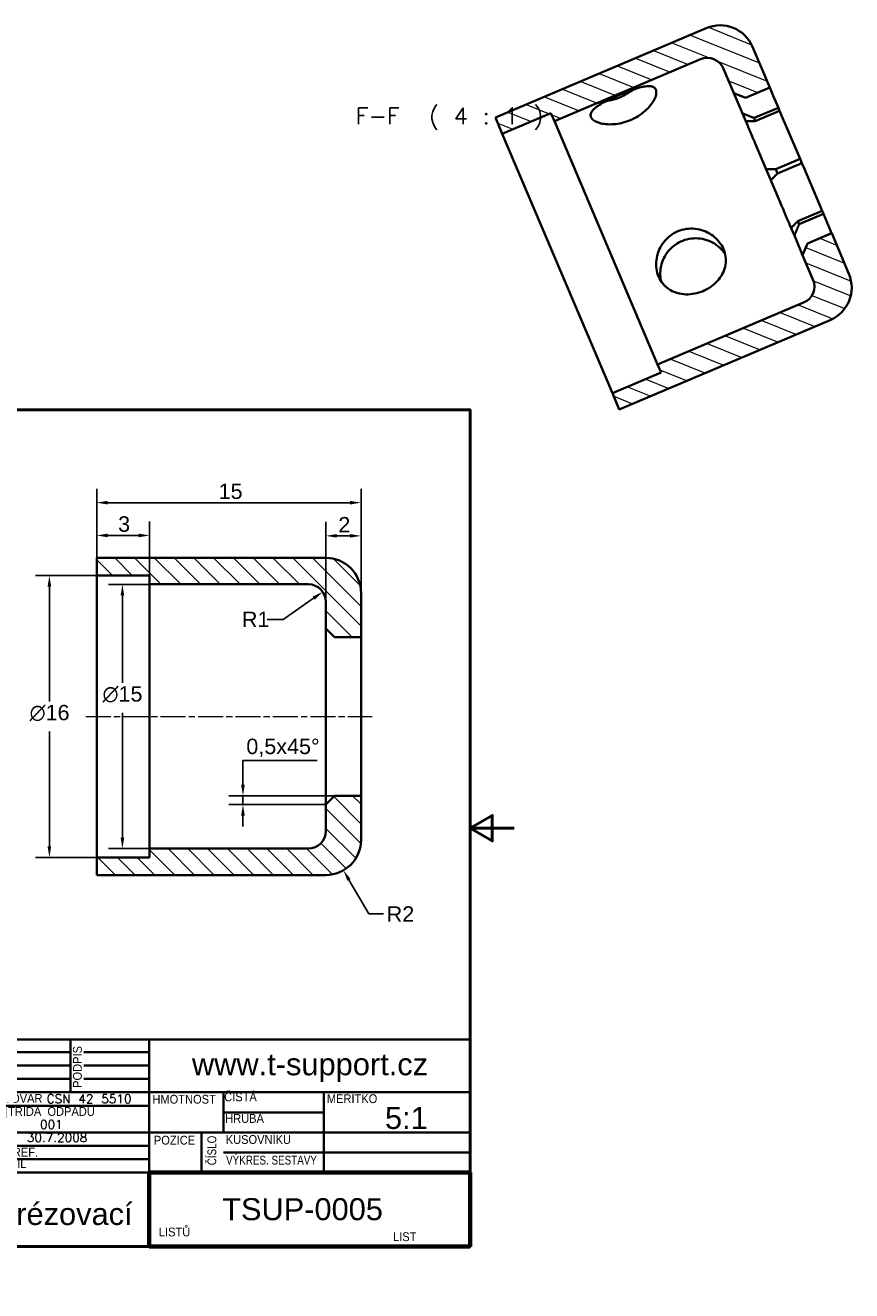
# Model space of a CAD drawing. Header units: millimetres. Extents: x 0 to 187, y 0 to 161.
# Tile 4 of 4: x 93 to 187, y 0 to 144. Entities that reach past the tile are written whole.
import ezdxf
from ezdxf.enums import TextEntityAlignment as Align

# ---------------------------------------------------------------- set-up
doc = ezdxf.new("R2010")
doc.units = ezdxf.units.MM
doc.header["$LTSCALE"] = 0.5
doc.linetypes.add('CHAIN', pattern=[0.3543, 0.2362, -0.0295, 0.0591, -0.0295])
for name, color, linetype, lineweight in [('_rafování', 1, 'Continuous', 9), ('Geometrie ná_rtu(skolni)', 51, 'Continuous', 35), ('Kóty(skolni)', 110, 'Continuous', 18), ('Osa(skolni)', 6, 'Continuous', 18), ('Ráme_ek_0', 51, 'Continuous', 50), ('Viditelné hrany(skolni)', 7, 'Continuous', 35), ('Zna_ky(skolni)', 4, 'Continuous', 18)]:
    doc.layers.add(name, color=color, linetype=linetype, lineweight=lineweight)
doc.styles.add('Aktuální-BSI', font='ARIAL.TTF')
doc.styles.get("Standard").update_dxf_attribs({"font": 'txt.shx'})
doc.styles.add('STANDARD-Arial', font='ARIAL.TTF')
doc.styles.add('STANDARDBigText', font='txt.shx')
doc.dimstyles.new('VÝCHOZÍ-ISO - Metoda 2b-skolni', dxfattribs={"dimscale": 0.5, "dimtxt": 3.5, "dimasz": 2.5, "dimexe": 3.175, "dimexo": 0, "dimgap": 0.762, "dimtad": 1, "dimtih": 1, "dimtoh": 1, "dimrnd": 1e-08, "dimtxsty": 'Aktuální-BSI', "dimcen": 0.09, "dimdle": 10, "dimclrd": 3, "dimclre": 3, "dimclrt": 7, "dimazin": 2, "dimtfac": 1, "dimtmove": 0, "dimatfit": 3, "dimfxl": 0, "dimtolj": 1, "dimlwd": 25, "dimlwe": 25, "dimarcsym": 0})

# ---------------------------------------------------------------- blocks, each defined once
blk = doc.blocks.new('Borders Default Border')
at = {"layer": 'Ráme_ek_0', "color": 51, "true_color": 0xffff80, "flags": 128}
for points in [[(148.5, 210), (148.5, 200), (145.61, 205), (151.39, 205), (148.5, 200)], [(10, 10), (10, 200), (287, 200), (287, 10), (10, 10)], [(0, 105), (10, 105), (5, 107.89), (5, 102.11), (10, 105)], [(297, 105), (287, 105), (292, 107.89), (292, 102.11), (287, 105)], [(148.5, 0), (148.5, 10), (145.61, 5), (151.39, 5), (148.5, 10)]]:
    blk.add_lwpolyline(points, dxfattribs=at)
blk = doc.blocks.new('Title Blocks TECHSUP')
at = {"layer": 'Geometrie ná_rtu(skolni)'}
for p, q in [((28.74, 99.63), (28.74, 102.51)), ((28.74, 102.51), (193.76, 102.51)), ((38.65, 90.55), (38.65, 102.51)), ((85.23, 90.55), (85.23, 102.51)), ((103.06, 90.55), (103.06, 102.51)), ((120.9, 72.34), (120.9, 102.51)), ((193.76, 102.51), (193.76, 98.13)), ((28.74, 96.63), (28.74, 99.63)), ((32.7, 99.63), (38.65, 99.63)), ((42.61, 99.63), (85.23, 99.63)), ((89.19, 99.63), (103.06, 99.63)), ((106.04, 99.63), (120.9, 99.63)), ((193.76, 98.13), (193.76, 95.13)), ((28.74, 93.59), (28.74, 96.63)), ((32.7, 96.63), (38.65, 96.63)), ((42.61, 96.63), (85.23, 96.63)), ((89.19, 96.63), (103.06, 96.63)), ((106.04, 96.63), (120.9, 96.63)), ((193.76, 92.09), (193.76, 95.13)), ((28.74, 90.55), (28.74, 93.59)), ((32.7, 93.59), (38.65, 93.59)), ((42.61, 93.59), (85.23, 93.59)), ((89.19, 93.59), (103.06, 93.59)), ((106.04, 93.59), (120.9, 93.59)), ((193.76, 92.09), (193.76, 90.55)), ((28.74, 87.5), (28.74, 90.55)), ((28.74, 90.55), (193.76, 90.55)), ((80.27, 87.5), (80.27, 90.55)), ((137.75, 81.42), (137.75, 90.55)), ((160.54, 72.34), (160.54, 90.55)), ((193.76, 90.55), (193.76, 86)), ((28.74, 84.46), (28.74, 87.5)), ((28.74, 87.5), (120.9, 87.5)), ((42.61, 81.42), (42.61, 87.5)), ((88.2, 81.42), (88.2, 87.5)), ((28.74, 81.42), (28.74, 84.46)), ((42.61, 84.46), (88.2, 84.46)), ((137.75, 85.98), (160.54, 85.98)), ((193.76, 86), (193.76, 82.96)), ((28.74, 78.38), (28.74, 81.42)), ((28.74, 81.42), (193.76, 81.42)), ((80.27, 72.34), (80.27, 81.42)), ((132.79, 72.34), (132.79, 81.42)), ((193.76, 82.96), (193.76, 81.42)), ((193.76, 81.42), (193.76, 76.88)), ((28.74, 75.34), (28.74, 78.38)), ((28.74, 78.38), (120.9, 78.38)), ((28.74, 72.34), (28.74, 75.34)), ((28.74, 75.34), (120.9, 75.34)), ((137.75, 76.88), (160.54, 76.88)), ((160.54, 76.88), (193.76, 76.88)), ((193.76, 76.88), (193.76, 73.84)), ((28.74, 55.5), (28.74, 72.34)), ((28.74, 72.34), (120.9, 72.34)), ((193.76, 73.84), (193.76, 72.34)), ((28.74, 55.5), (120.9, 55.5))]:
    blk.add_line(p, q, dxfattribs=at)
at = {"layer": 'Geometrie ná_rtu(skolni)', "linetype": 'Continuous', "lineweight": 70}
for p, q in [((120.9, 72.34), (120.9, 55.5)), ((120.9, 72.34), (193.76, 72.34)), ((193.76, 55.5), (193.76, 72.34)), ((193.76, 55.5), (120.9, 55.5))]:
    blk.add_line(p, q, dxfattribs=at)
at = {"layer": 'Zna_ky(skolni)', "color": 7, "insert": (29.88, 91.54), "char_height": 2, "attachment_point": 1, "rotation": 90}
blk.add_mtext('\\fArial|b0|i0;\\W0.90;\\H2.0000;INDEX', dxfattribs=at)
at = {"layer": 'Zna_ky(skolni)', "color": 7, "char_height": 2, "attachment_point": 1, "rotation": 90}
for s, insert, width in [('\\fArial|b0|i0;\\W0.90;\\H2.0000;ZMĚNA', (39.03, 91.54), 13.874), ('\\fArial|b0|i0;\\W0.90;\\H2.0000;DATUM', (86.23, 91.54), 11.892), ('\\fArial|b0|i0;\\W0.90;\\H2.0000;PODPIS', (103.61, 91.54), 11.892), ('\\fArial|b0|i0;\\W0.80;\\H2.0000;ČÍSLO', (134.12, 73.98), 9.91)]:
    blk.add_mtext(s, dxfattribs=dict(at, insert=insert, width=width))
at = {"layer": 'Zna_ky(skolni)', "color": 7, "insert": (130.61, 99.41), "char_height": 2.5, "width": 58.1352, "attachment_point": 1, "line_spacing_factor": 1.048621}
blk.add_mtext('\\fArial|b0|i0;\\H5.0038;www.t-support.cz\\P\\fArial|b1|i0;\\H5.0000; ', dxfattribs=at)
at = {"layer": 'Zna_ky(skolni)', "color": 7, "char_height": 2, "attachment_point": 1}
for s, insert, width in [('\\fArial|b0|i0;\\W0.90;\\H2.0000;ROZMĚR ', (29.11, 90.54), 16.0581), ('\\fArial|b0|i0;\\W0.90;\\H2.0000;POLOTOVAR', (81.04, 90.16), 15.6463), ('ČSN 42 5510', (97.64, 90.06), 24.7096), ('\\fArial|b0|i0;\\W0.90;\\H2.0000;HMOTNOST', (121.64, 89.96), 16.847), ('\\fArial|b0|i0;\\W0.90;\\H2.0000;ČISTÁ', (137.93, 90.49), 16.847), ('\\fArial|b0|i0;\\W0.90;\\H2.0000;MĚŘÍTKO', (161.23, 90.09), 17.838), ('\\fArial|b0|i0;\\W0.90;\\H2.0000;MATERIÁL', (29.73, 87.21), 12.5716), ('\\fArial|b0|i0;\\W0.90;\\H2.0000;VÝCHOZÍ', (43.27, 87.49), 14.865), ('\\fArial|b0|i0;\\W0.90;\\H2.0000;TŘÍDA  ODPADU', (88.87, 87.19), 20.433), ('\\fArial|b0|i0;\\W0.90;\\H2.0000;HRUBÁ', (138.15, 85.6), 15.856), ('\\fArial|b0|i0;\\W0.90;\\H2.0000;KONEČNÝ', (43.25, 84.52), 13.874), ('11 600', (57.48, 84.24), 16.847), ('\\fArial|b0|i0;\\W0.90;\\H2.0000;VYPRAC.', (29.5, 80.96), 11.0366), ('\\fArial|b0|i0;\\W0.90;\\H2.0000;DNE', (80.88, 80.9), 14.865), ('\\fArial|b0|i0;\\W0.90;\\H2.0000;POZICE', (121.97, 80.66), 12.883), ('\\fArial|b0|i0;\\W0.90;\\H2.0000;KUSOVNÍKU', (138.28, 80.82), 14.8079), ('\\fArial|b0|i0;\\W0.90;\\H2.0000;PŘEZK.', (29.65, 78.44), 11.892), ('\\fArial|b0|i0;\\W0.90;\\H2.0000;NORM. REF.', (80.88, 77.93), 14.8034), ('\\fArial|b0|i0;\\W0.90;\\H2.0000;TECHNOL.', (29.5, 74.94), 12.883), ('\\fArial|b0|i0;\\W0.90;\\H2.0000;SCHVÁLIL', (80.88, 75.33), 16.847), ('\\fArial|b0|i0;\\W0.80;\\H2.0000;VÝKRES. SESTAVY', (138.36, 76.14), 23.784), ('\\fArial|b0|i0;\\W0.90;\\H2.0000;NÁZEV', (29.65, 71.2), 12.883), ('\\fArial|b0|i0;\\W0.90;\\H2.0000;LISTŮ', (123.1, 59.82), 19.82), ('\\fArial|b0|i0;\\W0.90;\\H2.0000;LIST', (176.25, 58.76), 20.811)]:
    blk.add_mtext(s, dxfattribs=dict(at, insert=insert, width=width))
at = {"layer": 'Zna_ky(skolni)', "color": 7}
for tag, height, p in [('Rozměr', 2, (42.61, 90.18)), ('Čistá', 2.5, (147.66, 89.19)), ('Výchozí', 2, (57.57, 86.32)), ('Třída_odpadu', 2, (96.13, 84.24)), ('Hrubá', 2, (147.66, 85.23)), ('Vypracoval', 2, (45.59, 81.26)), ('Dne', 2, (93.15, 81.26)), ('Pozice', 2.5, (122.88, 77.3)), ('Číslo_sestavy', 2, (164.51, 76.31))]:
    blk.add_attdef(tag, text='', height=height, dxfattribs=at).set_placement(p, align=Align.TOP_LEFT)
at = {"layer": 'Zna_ky(skolni)', "color": 7, "style": 'STANDARD-Arial'}
for tag, p in [('Měřítko', (174.42, 87.21)), ('Název', (42.61, 65.41)), ('TSUP-0001', (137.47, 66.5))]:
    blk.add_attdef(tag, text='', height=5, dxfattribs=at).set_placement(p, align=Align.TOP_LEFT)
blk = doc.blocks.new('*D9')
at = {"layer": 'Defpoints', "color": 0, "linetype": 'Continuous'}
for p in [(128.12, 56.18), (117.72, 55.18), (127.12, 55.18)]:
    blk.add_point(p, dxfattribs=at)
at = {"layer": 'Kóty(skolni)', "color": 3, "linetype": 'Continuous', "lineweight": 25}
for p, q in [((117.72, 57.43), (117.72, 60.17)), ((117.72, 60.17), (126.15, 60.17)), ((128.12, 56.18), (116.13, 56.18)), ((117.72, 55.18), (117.72, 56.18)), ((127.12, 55.18), (116.13, 55.18)), ((117.72, 53.93), (117.72, 52.68))]:
    blk.add_line(p, q, dxfattribs=at)
at = {"layer": 'Kóty(skolni)', "color": 3, "linetype": 'Continuous'}
for points in [[(117.51, 57.43), (117.92, 57.43), (117.72, 56.18)], [(117.51, 53.93), (117.92, 53.93), (117.72, 55.18)]]:
    blk.add_solid(points, dxfattribs=at)
at = {"layer": 'Kóty(skolni)', "color": 7, "linetype": 'Continuous', "lineweight": 25, "insert": (118.1, 62.66), "char_height": 1.75, "attachment_point": 1, "style": 'Aktuální-BSI'}
blk.add_mtext('\\A1;0,5x45°', dxfattribs=at)
blk = doc.blocks.new('*D10')
at = {"layer": 'Defpoints', "color": 0, "linetype": 'Continuous'}
for p in [(131.12, 85.68), (127.12, 72.22), (131.12, 73.18)]:
    blk.add_point(p, dxfattribs=at)
at = {"layer": 'Kóty(skolni)', "color": 3, "linetype": 'Continuous', "lineweight": 25}
for p, q in [((127.12, 72.22), (127.12, 87.27)), ((131.12, 73.18), (131.12, 87.27)), ((128.37, 85.68), (129.87, 85.68))]:
    blk.add_line(p, q, dxfattribs=at)
at = {"layer": 'Kóty(skolni)', "color": 3, "linetype": 'Continuous'}
for points in [[(128.37, 85.89), (128.37, 85.48), (127.12, 85.68)], [(129.87, 85.89), (129.87, 85.48), (131.12, 85.68)]]:
    blk.add_solid(points, dxfattribs=at)
at = {"layer": 'Kóty(skolni)', "color": 7, "linetype": 'Continuous', "lineweight": 25, "insert": (128.54, 87.82), "char_height": 1.75, "attachment_point": 1, "style": 'Aktuální-BSI'}
blk.add_mtext('\\A1;2', dxfattribs=at)
blk = doc.blocks.new('*D11')
at = {"layer": 'Defpoints', "color": 0, "linetype": 'Continuous'}
for p in [(101.12, 85.73), (101.12, 65.18), (107.12, 65.18)]:
    blk.add_point(p, dxfattribs=at)
at = {"layer": 'Kóty(skolni)', "color": 3, "linetype": 'Continuous', "lineweight": 25}
for p, q in [((101.12, 65.18), (101.12, 87.32)), ((107.12, 65.18), (107.12, 87.32)), ((105.87, 85.73), (102.37, 85.73))]:
    blk.add_line(p, q, dxfattribs=at)
at = {"layer": 'Kóty(skolni)', "color": 3, "linetype": 'Continuous'}
for points in [[(102.37, 85.94), (102.37, 85.52), (101.12, 85.73)], [(105.87, 85.94), (105.87, 85.52), (107.12, 85.73)]]:
    blk.add_solid(points, dxfattribs=at)
at = {"layer": 'Kóty(skolni)', "color": 7, "linetype": 'Continuous', "lineweight": 25, "insert": (103.55, 87.9), "char_height": 1.75, "attachment_point": 1, "style": 'Aktuální-BSI'}
blk.add_mtext('\\A1;3', dxfattribs=at)
blk = doc.blocks.new('*D12')
at = {"layer": 'Defpoints', "color": 0, "linetype": 'Continuous'}
for p in [(131.12, 89.45), (131.12, 69.1), (101.12, 65.18)]:
    blk.add_point(p, dxfattribs=at)
at = {"layer": 'Kóty(skolni)', "color": 3, "linetype": 'Continuous', "lineweight": 25}
for p, q in [((101.12, 65.18), (101.12, 91.03)), ((131.12, 69.1), (131.12, 91.03)), ((102.37, 89.45), (129.87, 89.45))]:
    blk.add_line(p, q, dxfattribs=at)
at = {"layer": 'Kóty(skolni)', "color": 3, "linetype": 'Continuous'}
for points in [[(102.37, 89.66), (102.37, 89.24), (101.12, 89.45)], [(129.87, 89.66), (129.87, 89.24), (131.12, 89.45)]]:
    blk.add_solid(points, dxfattribs=at)
at = {"layer": 'Kóty(skolni)', "color": 7, "linetype": 'Continuous', "lineweight": 25, "insert": (114.95, 91.62), "char_height": 1.75, "attachment_point": 1, "style": 'Aktuální-BSI'}
blk.add_mtext('\\A1;15', dxfattribs=at)
blk = doc.blocks.new('*D14')
at = {"layer": 'Defpoints', "color": 0, "linetype": 'Continuous'}
for p in [(101.12, 81.18), (95.75, 49.18), (101.12, 49.18)]:
    blk.add_point(p, dxfattribs=at)
at = {"layer": 'Kóty(skolni)', "color": 3, "linetype": 'Continuous', "lineweight": 25}
for p, q in [((101.12, 81.18), (94.16, 81.18)), ((95.75, 79.93), (95.75, 66.88)), ((95.75, 50.43), (95.75, 63.49)), ((101.12, 49.18), (94.16, 49.18))]:
    blk.add_line(p, q, dxfattribs=at)
at = {"layer": 'Kóty(skolni)', "color": 3, "linetype": 'Continuous'}
for points in [[(95.54, 79.93), (95.95, 79.93), (95.75, 81.18)], [(95.54, 50.43), (95.95, 50.43), (95.75, 49.18)]]:
    blk.add_solid(points, dxfattribs=at)
at = {"layer": 'Kóty(skolni)', "color": 7, "linetype": 'Continuous', "lineweight": 25, "insert": (93.5, 66.5), "char_height": 1.75, "attachment_point": 1, "style": 'Aktuální-BSI'}
blk.add_mtext('\\A1;\\fAIGDT|b0|i0;\\H1.7500;\\ln\\fArial|b0|i0;\\H1.7500;16', dxfattribs=at)
blk = doc.blocks.new('*D15')
at = {"layer": 'Defpoints', "color": 0, "linetype": 'Continuous'}
for p in [(104.04, 80.18), (107.12, 80.18), (107.12, 50.18)]:
    blk.add_point(p, dxfattribs=at)
at = {"layer": 'Kóty(skolni)', "color": 3, "linetype": 'Continuous', "lineweight": 25}
for p, q in [((107.12, 80.18), (102.45, 80.18)), ((104.04, 78.93), (104.04, 69.01)), ((104.04, 51.43), (104.04, 65.61)), ((107.12, 50.18), (102.45, 50.18))]:
    blk.add_line(p, q, dxfattribs=at)
at = {"layer": 'Kóty(skolni)', "color": 3, "linetype": 'Continuous'}
for points in [[(103.83, 78.93), (104.24, 78.93), (104.04, 80.18)], [(103.83, 51.43), (104.24, 51.43), (104.04, 50.18)]]:
    blk.add_solid(points, dxfattribs=at)
at = {"layer": 'Kóty(skolni)', "color": 7, "linetype": 'Continuous', "lineweight": 25, "insert": (101.78, 68.62), "char_height": 1.75, "attachment_point": 1, "style": 'Aktuální-BSI'}
blk.add_mtext('\\A1;\\fAIGDT|b0|i0;\\H1.7500;\\ln\\fArial|b0|i0;\\H1.7500;15', dxfattribs=at)
blk = doc.blocks.new('*D22')
at = {"layer": 'Defpoints', "color": 0, "linetype": 'Continuous'}
for p in [(127.12, 51.18), (129.12, 47.72)]:
    blk.add_point(p, dxfattribs=at)
at = {"layer": 'Kóty(skolni)', "color": 3, "linetype": 'Continuous', "lineweight": 25}
for p, q in [((131.99, 42.76), (129.75, 46.64)), ((133.65, 42.76), (131.99, 42.76))]:
    blk.add_line(p, q, dxfattribs=at)
at = {"layer": 'Kóty(skolni)', "color": 3, "linetype": 'Continuous'}
blk.add_solid([(129.93, 46.74), (129.57, 46.53), (129.12, 47.72)], dxfattribs=at)
at = {"layer": 'Kóty(skolni)', "color": 7, "linetype": 'Continuous', "lineweight": 25, "insert": (134.03, 43.63), "char_height": 1.75, "attachment_point": 1, "style": 'Aktuální-BSI'}
blk.add_mtext('\\A1;R2', dxfattribs=at)
blk = doc.blocks.new('*D23')
at = {"layer": 'Defpoints', "color": 0, "linetype": 'Continuous'}
for p in [(126.76, 79.33), (125.12, 78.18)]:
    blk.add_point(p, dxfattribs=at)
at = {"layer": 'Kóty(skolni)', "color": 3, "linetype": 'Continuous', "lineweight": 25}
for p, q in [((122.29, 76.2), (125.74, 78.61)), ((120.47, 76.2), (122.29, 76.2))]:
    blk.add_line(p, q, dxfattribs=at)
at = {"layer": 'Kóty(skolni)', "color": 3, "linetype": 'Continuous'}
blk.add_solid([(125.62, 78.78), (125.86, 78.44), (126.76, 79.33)], dxfattribs=at)
at = {"layer": 'Kóty(skolni)', "color": 7, "linetype": 'Continuous', "lineweight": 25, "insert": (117.6, 77.08), "char_height": 1.75, "attachment_point": 1, "style": 'Aktuální-BSI'}
blk.add_mtext('\\A1;R1', dxfattribs=at)

msp = doc.modelspace()

# ---------------------------------------------------------------- hatches: boundary and pattern name
at = {"layer": '_rafování'}
h = msp.add_hatch(dxfattribs=at)
h.set_pattern_fill('ANSI31', color=256, scale=12.7, angle=-67, style=0)
h.set_pattern_definition([(338, (0, 0), (0.594688, 1.471904), [])])
edge = h.paths.add_edge_path()
edge.add_ellipse((171.865, 139.635), major_axis=(3.682, 1.562), ratio=1, start_angle=0, end_angle=90)
edge.add_line((170.303, 143.317), (146.368, 133.164))
edge.add_line((146.368, 133.164), (147.149, 131.323))
edge.add_line((147.149, 131.323), (152.672, 133.666))
edge.add_line((152.672, 133.666), (153.063, 132.746))
edge.add_line((153.063, 132.746), (169.634, 139.775))
edge.add_ellipse((170.415, 137.933), major_axis=(-0.781, 1.841), ratio=1, start_angle=270, end_angle=360, ccw=False)
edge.add_line((172.256, 138.714), (173.427, 135.952))
edge.add_line((173.427, 135.952), (174.738, 135.422))
edge.add_line((174.738, 135.422), (177.5, 136.594))
edge.add_line((177.5, 136.594), (175.548, 141.197))
edge = h.paths.add_edge_path()
edge.add_ellipse((182.799, 113.858), major_axis=(1.562, -3.682), ratio=1, start_angle=0, end_angle=90)
edge.add_line((186.482, 115.42), (184.529, 120.023))
edge.add_line((184.529, 120.023), (181.767, 118.851))
edge.add_line((181.767, 118.851), (181.237, 117.54))
edge.add_line((181.237, 117.54), (182.409, 114.779))
edge.add_ellipse((180.568, 113.998), major_axis=(1.841, 0.781), ratio=1, start_angle=270, end_angle=360, ccw=False)
edge.add_line((181.349, 112.156), (164.778, 105.127))
edge.add_line((164.778, 105.127), (165.168, 104.207))
edge.add_line((165.168, 104.207), (159.645, 101.864))
edge.add_line((159.645, 101.864), (160.426, 100.023))
edge.add_line((160.426, 100.023), (184.361, 110.176))
h = msp.add_hatch(dxfattribs=at)
h.set_pattern_fill('ANSI31', color=256, scale=12.7, angle=-90, style=0)
h.set_pattern_definition([(315, (0, 0), (1.122532, 1.122532), [])])
edge = h.paths.add_edge_path()
edge.add_ellipse((127.124, 79.184), major_axis=(4, 0), ratio=1, start_angle=0, end_angle=90)
edge.add_line((127.124, 83.184), (101.124, 83.184))
edge.add_line((101.124, 83.184), (101.124, 81.184))
edge.add_line((101.124, 81.184), (107.124, 81.184))
edge.add_line((107.124, 81.184), (107.124, 80.184))
edge.add_line((107.124, 80.184), (125.124, 80.184))
edge.add_ellipse((125.124, 78.184), major_axis=(0, 2), ratio=1, start_angle=270, end_angle=360, ccw=False)
edge.add_line((127.124, 78.184), (127.124, 75.184))
edge.add_line((127.124, 75.184), (128.124, 74.184))
edge.add_line((128.124, 74.184), (131.124, 74.184))
edge.add_line((131.124, 74.184), (131.124, 79.184))
edge = h.paths.add_edge_path()
edge.add_ellipse((127.124, 51.184), major_axis=(0, -4), ratio=1, start_angle=0, end_angle=90)
edge.add_line((131.124, 51.184), (131.124, 56.184))
edge.add_line((131.124, 56.184), (128.124, 56.184))
edge.add_line((128.124, 56.184), (127.124, 55.184))
edge.add_line((127.124, 55.184), (127.124, 52.184))
edge.add_ellipse((125.124, 52.184), major_axis=(2, 0), ratio=1, start_angle=270, end_angle=360, ccw=False)
edge.add_line((125.124, 50.184), (107.124, 50.184))
edge.add_line((107.124, 50.184), (107.124, 49.184))
edge.add_line((107.124, 49.184), (101.124, 49.184))
edge.add_line((101.124, 49.184), (101.124, 47.184))
edge.add_line((101.124, 47.184), (127.124, 47.184))

# ---------------------------------------------------------------- linework, layer by layer
at = {"layer": 'Osa(skolni)', "linetype": 'CHAIN', "ltscale": 23.990969}
msp.add_line((99.874, 65.184), (132.374, 65.184), dxfattribs=at)
at = {"layer": 'Viditelné hrany(skolni)'}
for p, q in [((170.303, 143.317), (146.368, 133.164)), ((177.5, 136.594), (175.548, 141.197)), ((153.063, 132.746), (169.634, 139.775)), ((172.256, 138.714), (173.427, 135.952)), ((174.738, 135.422), (177.5, 136.594)), ((177.503, 136.588), (174.741, 135.416)), ((177.5, 136.594), (177.503, 136.588)), ((177.503, 136.588), (177.908, 135.633)), ((173.427, 135.952), (174.738, 135.422)), ((173.427, 135.952), (173.438, 135.926)), ((174.225, 134.071), (173.438, 135.926)), ((174.741, 135.416), (174.738, 135.422)), ((177.908, 135.633), (178.479, 134.287)), ((147.149, 131.323), (152.672, 133.666)), ((152.672, 133.666), (153.063, 132.746)), ((174.414, 133.626), (174.225, 134.071)), ((174.414, 133.626), (174.787, 132.747)), ((178.479, 134.287), (175.717, 133.116)), ((178.625, 133.942), (175.863, 132.771)), ((178.479, 134.287), (178.625, 133.942)), ((178.625, 133.942), (180.709, 129.028)), ((146.368, 133.164), (147.149, 131.323)), ((153.063, 132.746), (164.778, 105.127)), ((174.979, 132.293), (174.787, 132.747)), ((175.863, 132.771), (175.717, 133.116)), ((159.645, 101.864), (147.149, 131.323)), ((177.027, 127.466), (175.898, 130.129)), ((180.942, 128.48), (178.18, 127.309)), ((181.147, 127.996), (178.385, 126.825)), ((180.709, 129.028), (180.942, 128.48)), ((180.942, 128.48), (181.147, 127.996)), ((181.147, 127.996), (181.389, 127.426)), ((177.104, 127.285), (177.027, 127.466)), ((177.104, 127.285), (177.627, 126.053)), ((178.385, 126.825), (178.18, 127.309)), ((181.389, 127.426), (183.448, 122.572)), ((177.707, 125.864), (177.627, 126.053)), ((178.849, 123.17), (177.707, 125.864)), ((183.448, 122.572), (180.686, 121.401)), ((183.592, 122.233), (180.83, 121.062)), ((183.448, 122.572), (183.592, 122.233)), ((183.592, 122.233), (184.167, 120.878)), ((179.927, 120.628), (179.761, 121.021)), ((180.83, 121.062), (180.686, 121.401)), ((184.167, 120.878), (184.528, 120.025)), ((179.927, 120.628), (180.294, 119.765)), ((180.484, 119.316), (180.294, 119.765)), ((181.231, 117.556), (180.484, 119.316)), ((184.528, 120.025), (181.767, 118.853)), ((184.529, 120.023), (181.767, 118.851)), ((184.528, 120.025), (184.529, 120.023)), ((186.482, 115.42), (184.529, 120.023)), ((181.767, 118.851), (181.237, 117.54)), ((181.767, 118.851), (181.767, 118.853)), ((181.231, 117.556), (181.237, 117.54)), ((181.237, 117.54), (182.409, 114.779)), ((181.349, 112.156), (164.778, 105.127)), ((160.426, 100.023), (184.361, 110.176)), ((164.778, 105.127), (165.168, 104.207)), ((165.168, 104.207), (159.645, 101.864)), ((159.645, 101.864), (160.426, 100.023)), ((127.124, 83.184), (101.124, 83.184)), ((101.124, 83.184), (101.124, 81.184)), ((101.124, 81.184), (107.124, 81.184)), ((101.124, 49.184), (101.124, 81.184)), ((107.124, 81.184), (107.124, 80.184)), ((107.124, 80.184), (125.124, 80.184)), ((107.124, 80.184), (107.124, 50.184)), ((131.124, 74.184), (131.124, 79.184)), ((127.124, 78.184), (127.124, 75.184)), ((127.124, 75.184), (128.124, 74.184)), ((127.124, 75.184), (127.124, 75.159)), ((127.124, 73.175), (127.124, 75.159)), ((128.124, 74.184), (131.124, 74.184)), ((131.124, 74.184), (131.124, 74.179)), ((131.124, 74.179), (131.124, 73.175)), ((127.124, 72.69), (127.124, 73.175)), ((127.124, 72.69), (127.124, 71.74)), ((131.124, 73.175), (131.124, 71.71)), ((127.124, 71.268), (127.124, 71.74)), ((131.124, 71.71), (131.124, 71.337)), ((131.124, 71.337), (131.124, 66.019)), ((127.124, 66.019), (127.124, 68.921)), ((127.124, 65.819), (127.124, 66.019)), ((127.124, 65.819), (127.124, 64.481)), ((131.124, 66.019), (131.124, 65.416)), ((131.124, 65.416), (131.124, 64.891)), ((131.124, 64.891), (131.124, 64.278)), ((127.124, 64.278), (127.124, 64.481)), ((127.124, 61.362), (127.124, 64.278)), ((131.124, 64.278), (131.124, 58.986)), ((127.124, 58.576), (127.124, 59.022)), ((131.124, 58.986), (131.124, 58.616)), ((127.124, 58.576), (127.124, 57.633)), ((127.124, 57.147), (127.124, 57.633)), ((131.124, 58.616), (131.124, 57.147)), ((127.124, 55.204), (127.124, 57.147)), ((128.124, 56.184), (127.124, 55.184)), ((131.124, 56.184), (128.124, 56.184)), ((131.124, 57.147), (131.124, 56.187)), ((131.124, 56.187), (131.124, 56.184)), ((131.124, 51.184), (131.124, 56.184)), ((127.124, 55.204), (127.124, 55.184)), ((127.124, 55.184), (127.124, 52.184)), ((107.124, 49.184), (101.124, 49.184)), ((101.124, 49.184), (101.124, 47.184)), ((125.124, 50.184), (107.124, 50.184)), ((107.124, 50.184), (107.124, 49.184)), ((101.124, 47.184), (127.124, 47.184))]:
    msp.add_line(p, q, dxfattribs=at)
at = {"layer": 'Viditelné hrany(skolni)', "flags": 128}
for points in [[(172.875, 137.256), (172.844, 137.327), (172.814, 137.396), (172.785, 137.463), (172.756, 137.526), (172.729, 137.587), (172.703, 137.645), (172.678, 137.701), (172.655, 137.753), (172.633, 137.802), (172.613, 137.849), (172.594, 137.892), (172.576, 137.933), (172.561, 137.97), (172.547, 138.004), (172.534, 138.035), (172.523, 138.063), (172.514, 138.088), (172.506, 138.109), (172.5, 138.128), (172.495, 138.142), (172.492, 138.154), (172.489, 138.162), (172.488, 138.166), (172.488, 138.167)], [(161.698, 132.875), (161.471, 132.784), (161.237, 132.701), (160.998, 132.627), (160.756, 132.563), (160.513, 132.508), (160.27, 132.464), (160.03, 132.431), (159.793, 132.408), (159.561, 132.396), (159.337, 132.393), (159.121, 132.399), (158.916, 132.414), (158.721, 132.436), (158.532, 132.467), (158.349, 132.505), (158.176, 132.551), (158.012, 132.604), (157.86, 132.664), (157.721, 132.729), (157.597, 132.801), (157.488, 132.877), (157.395, 132.956), (157.317, 133.039), (157.255, 133.125), (157.21, 133.211), (157.181, 133.3), (157.167, 133.393), (157.169, 133.489), (157.186, 133.587), (157.22, 133.688), (157.271, 133.79), (157.338, 133.893), (157.421, 133.996), (157.519, 134.1), (157.629, 134.203), (157.752, 134.306), (157.884, 134.407), (158.027, 134.508), (158.184, 134.61), (158.353, 134.713), (158.534, 134.818), (158.726, 134.924), (158.927, 135.031), (159.136, 135.137), (159.353, 135.243), (159.575, 135.349), (159.8, 135.453), (160.027, 135.555), (160.253, 135.654), (160.478, 135.751), (160.703, 135.845), (160.933, 135.939), (161.164, 136.031), (161.395, 136.121), (161.625, 136.207), (161.852, 136.289), (162.074, 136.366), (162.29, 136.436), (162.5, 136.501), (162.701, 136.558), (162.893, 136.607), (163.075, 136.649), (163.246, 136.682), (163.412, 136.707), (163.571, 136.724), (163.722, 136.731), (163.864, 136.729), (163.996, 136.717), (164.117, 136.694), (164.225, 136.659), (164.321, 136.614), (164.404, 136.558), (164.474, 136.493), (164.531, 136.418), (164.575, 136.335), (164.606, 136.242), (164.624, 136.139), (164.63, 136.026), (164.623, 135.903), (164.602, 135.772), (164.567, 135.633), (164.517, 135.488), (164.455, 135.337), (164.379, 135.182), (164.291, 135.025), (164.192, 134.868), (164.083, 134.71), (163.963, 134.555), (163.831, 134.397), (163.685, 134.237), (163.527, 134.078), (163.357, 133.92), (163.177, 133.766), (162.986, 133.616), (162.785, 133.472), (162.577, 133.335), (162.362, 133.206), (162.143, 133.086), (161.921, 132.975), (161.698, 132.875)], [(158.944, 135.04), (159.082, 135.061), (159.221, 135.085), (159.36, 135.112), (159.499, 135.143), (159.639, 135.177), (159.778, 135.214), (159.917, 135.255), (160.054, 135.298), (160.19, 135.344), (160.324, 135.392), (160.456, 135.443), (160.586, 135.496), (160.714, 135.553), (160.843, 135.612), (160.971, 135.675), (161.099, 135.741), (161.225, 135.81), (161.35, 135.881), (161.474, 135.955), (161.595, 136.032), (161.714, 136.111), (161.831, 136.192), (161.945, 136.275), (162.055, 136.359)], [(173.438, 135.926), (173.496, 135.904), (173.554, 135.882), (173.611, 135.859), (173.667, 135.837), (173.724, 135.815), (173.78, 135.794), (173.836, 135.772), (173.891, 135.75), (173.947, 135.729), (174.001, 135.707), (174.056, 135.686), (174.11, 135.665), (174.165, 135.643), (174.218, 135.622), (174.272, 135.601), (174.325, 135.58), (174.378, 135.56), (174.431, 135.539), (174.483, 135.518), (174.535, 135.498), (174.587, 135.477), (174.639, 135.457), (174.69, 135.437), (174.741, 135.416)], [(175.717, 133.116), (175.666, 133.136), (175.615, 133.156), (175.563, 133.177), (175.511, 133.197), (175.459, 133.218), (175.407, 133.238), (175.354, 133.259), (175.301, 133.28), (175.248, 133.301), (175.194, 133.322), (175.14, 133.343), (175.086, 133.364), (175.032, 133.385), (174.977, 133.406), (174.922, 133.428), (174.867, 133.449), (174.812, 133.471), (174.756, 133.493), (174.7, 133.515), (174.643, 133.537), (174.586, 133.559), (174.529, 133.581), (174.472, 133.603), (174.414, 133.626)], [(174.787, 132.747), (174.835, 132.748), (174.882, 132.749), (174.929, 132.75), (174.976, 132.752), (175.023, 132.753), (175.069, 132.754), (175.115, 132.755), (175.161, 132.756), (175.207, 132.757), (175.252, 132.758), (175.298, 132.759), (175.343, 132.76), (175.387, 132.761), (175.432, 132.762), (175.476, 132.763), (175.52, 132.764), (175.564, 132.765), (175.607, 132.766), (175.65, 132.767), (175.693, 132.767), (175.736, 132.768), (175.779, 132.769), (175.821, 132.77), (175.863, 132.771)], [(175.898, 130.129), (175.855, 130.23), (175.811, 130.33), (175.768, 130.43), (175.724, 130.53), (175.68, 130.63), (175.637, 130.729), (175.594, 130.827), (175.551, 130.925), (175.509, 131.021), (175.468, 131.117), (175.428, 131.211), (175.388, 131.305), (175.349, 131.397), (175.311, 131.488), (175.274, 131.577), (175.238, 131.665), (175.202, 131.751), (175.168, 131.835), (175.135, 131.917), (175.102, 131.997), (175.07, 132.074), (175.039, 132.15), (175.009, 132.223), (174.979, 132.293)], [(178.18, 127.309), (178.138, 127.308), (178.096, 127.307), (178.053, 127.306), (178.01, 127.305), (177.967, 127.304), (177.924, 127.303), (177.88, 127.302), (177.837, 127.302), (177.793, 127.301), (177.749, 127.3), (177.704, 127.299), (177.659, 127.298), (177.615, 127.297), (177.569, 127.296), (177.524, 127.295), (177.478, 127.294), (177.432, 127.292), (177.386, 127.291), (177.34, 127.29), (177.293, 127.289), (177.246, 127.288), (177.199, 127.287), (177.152, 127.286), (177.104, 127.285)], [(177.627, 126.053), (177.66, 126.087), (177.694, 126.121), (177.727, 126.155), (177.76, 126.188), (177.793, 126.222), (177.826, 126.255), (177.859, 126.288), (177.891, 126.321), (177.923, 126.354), (177.955, 126.386), (177.987, 126.419), (178.019, 126.451), (178.05, 126.483), (178.081, 126.515), (178.113, 126.547), (178.144, 126.578), (178.174, 126.61), (178.205, 126.641), (178.235, 126.672), (178.266, 126.703), (178.296, 126.734), (178.326, 126.764), (178.356, 126.795), (178.385, 126.825)], [(179.761, 121.021), (179.731, 121.091), (179.699, 121.164), (179.666, 121.24), (179.632, 121.317), (179.597, 121.396), (179.561, 121.478), (179.524, 121.562), (179.487, 121.647), (179.449, 121.734), (179.411, 121.822), (179.372, 121.913), (179.333, 122.005), (179.293, 122.098), (179.254, 122.192), (179.214, 122.287), (179.175, 122.383), (179.135, 122.48), (179.094, 122.578), (179.054, 122.676), (179.014, 122.775), (178.973, 122.874), (178.932, 122.972), (178.891, 123.071), (178.849, 123.17)], [(180.686, 121.401), (180.656, 121.371), (180.627, 121.34), (180.597, 121.309), (180.567, 121.279), (180.536, 121.248), (180.506, 121.217), (180.475, 121.185), (180.444, 121.154), (180.413, 121.122), (180.382, 121.091), (180.351, 121.059), (180.319, 121.027), (180.288, 120.994), (180.256, 120.962), (180.224, 120.93), (180.192, 120.897), (180.159, 120.864), (180.127, 120.831), (180.094, 120.798), (180.061, 120.764), (180.028, 120.73), (179.995, 120.697), (179.961, 120.663), (179.927, 120.628)], [(180.294, 119.765), (180.318, 119.822), (180.341, 119.879), (180.365, 119.936), (180.388, 119.992), (180.412, 120.048), (180.435, 120.104), (180.458, 120.16), (180.481, 120.215), (180.504, 120.27), (180.526, 120.324), (180.549, 120.379), (180.571, 120.433), (180.594, 120.487), (180.616, 120.54), (180.638, 120.594), (180.659, 120.647), (180.681, 120.7), (180.703, 120.752), (180.724, 120.804), (180.746, 120.856), (180.767, 120.908), (180.788, 120.96), (180.809, 121.011), (180.83, 121.062)], [(169.928, 113.473), (169.7, 113.384), (169.465, 113.304), (169.223, 113.237), (168.978, 113.181), (168.729, 113.138), (168.48, 113.109), (168.231, 113.095), (167.985, 113.095), (167.742, 113.109), (167.505, 113.137), (167.274, 113.178), (167.052, 113.232), (166.839, 113.298), (166.628, 113.378), (166.422, 113.473), (166.221, 113.583), (166.028, 113.706), (165.843, 113.842), (165.669, 113.992), (165.506, 114.155), (165.355, 114.329), (165.218, 114.513), (165.094, 114.704), (164.985, 114.903), (164.89, 115.106), (164.809, 115.317), (164.741, 115.538), (164.685, 115.768), (164.645, 116.005), (164.619, 116.247), (164.608, 116.492), (164.614, 116.74), (164.636, 116.988), (164.673, 117.234), (164.724, 117.477), (164.789, 117.715), (164.867, 117.946), (164.958, 118.169), (165.064, 118.389), (165.185, 118.607), (165.32, 118.82), (165.469, 119.027), (165.631, 119.225), (165.807, 119.412), (165.994, 119.587), (166.192, 119.749), (166.398, 119.898), (166.611, 120.032), (166.83, 120.151), (167.052, 120.253), (167.28, 120.341), (167.517, 120.416), (167.762, 120.476), (168.012, 120.521), (168.266, 120.551), (168.522, 120.563), (168.778, 120.559), (169.034, 120.539), (169.286, 120.503), (169.533, 120.452), (169.773, 120.387), (170.006, 120.31), (170.229, 120.22), (170.449, 120.116), (170.665, 119.997), (170.876, 119.865), (171.079, 119.721), (171.272, 119.564), (171.454, 119.396), (171.623, 119.218), (171.779, 119.031), (171.921, 118.837), (172.048, 118.638), (172.159, 118.435), (172.255, 118.23), (172.335, 118.021), (172.402, 117.804), (172.453, 117.582), (172.49, 117.355), (172.511, 117.126), (172.514, 116.896), (172.501, 116.666), (172.471, 116.439), (172.425, 116.214), (172.364, 115.994), (172.289, 115.779), (172.201, 115.572), (172.1, 115.373), (171.984, 115.176), (171.853, 114.981), (171.708, 114.791), (171.55, 114.607), (171.378, 114.43), (171.195, 114.261), (171.001, 114.102), (170.798, 113.953), (170.587, 113.815), (170.371, 113.689), (170.15, 113.575), (169.928, 113.473)], [(172.434, 117.675), (172.299, 117.87), (172.15, 118.058), (171.988, 118.238), (171.812, 118.409), (171.625, 118.568), (171.428, 118.716), (171.222, 118.851), (171.009, 118.974), (170.792, 119.082), (170.572, 119.176), (170.346, 119.256), (170.11, 119.325), (169.867, 119.38), (169.619, 119.421), (169.367, 119.447), (169.112, 119.457), (168.857, 119.451), (168.604, 119.428), (168.353, 119.39), (168.107, 119.336), (167.867, 119.268), (167.635, 119.187), (167.412, 119.092), (167.193, 118.982), (166.978, 118.857), (166.768, 118.717), (166.566, 118.564), (166.374, 118.397), (166.192, 118.218), (166.022, 118.028), (165.866, 117.829), (165.723, 117.622), (165.593, 117.409), (165.479, 117.192), (165.379, 116.973), (165.294, 116.75), (165.221, 116.518), (165.161, 116.281), (165.116, 116.039), (165.085, 115.794), (165.069, 115.548), (165.07, 115.304), (165.086, 115.062), (165.118, 114.824), (165.165, 114.592)], [(181.767, 118.853), (181.746, 118.802), (181.725, 118.751), (181.704, 118.7), (181.682, 118.648), (181.661, 118.596), (181.64, 118.544), (181.618, 118.491), (181.596, 118.438), (181.574, 118.385), (181.552, 118.332), (181.53, 118.278), (181.508, 118.224), (181.486, 118.17), (181.463, 118.116), (181.441, 118.061), (181.418, 118.006), (181.395, 117.951), (181.372, 117.895), (181.349, 117.84), (181.325, 117.784), (181.302, 117.727), (181.278, 117.67), (181.254, 117.613), (181.231, 117.556)], [(182.202, 115.266), (182.202, 115.266), (182.2, 115.268), (182.197, 115.274), (182.191, 115.283), (182.184, 115.296), (182.176, 115.312), (182.167, 115.332), (182.156, 115.355), (182.144, 115.381), (182.13, 115.41), (182.116, 115.443), (182.101, 115.48), (182.084, 115.519), (182.066, 115.562), (182.048, 115.607), (182.028, 115.656), (182.007, 115.708), (181.986, 115.762), (181.963, 115.819), (181.939, 115.879), (181.914, 115.941), (181.887, 116.006), (181.86, 116.073), (181.831, 116.142)], [(127.124, 68.921), (127.124, 69.031), (127.124, 69.14), (127.123, 69.25), (127.121, 69.358), (127.12, 69.467), (127.119, 69.575), (127.118, 69.682), (127.116, 69.788), (127.116, 69.894), (127.115, 69.998), (127.115, 70.1), (127.114, 70.202), (127.115, 70.302), (127.115, 70.4), (127.116, 70.496), (127.117, 70.591), (127.118, 70.683), (127.119, 70.774), (127.12, 70.862), (127.121, 70.948), (127.123, 71.032), (127.124, 71.113), (127.124, 71.191), (127.124, 71.268)], [(127.124, 59.022), (127.124, 59.1), (127.124, 59.18), (127.123, 59.262), (127.121, 59.347), (127.12, 59.434), (127.119, 59.524), (127.118, 59.615), (127.116, 59.709), (127.116, 59.804), (127.115, 59.901), (127.115, 59.999), (127.114, 60.099), (127.115, 60.2), (127.115, 60.303), (127.116, 60.406), (127.117, 60.51), (127.118, 60.615), (127.119, 60.721), (127.12, 60.827), (127.121, 60.934), (127.123, 61.041), (127.124, 61.148), (127.124, 61.255), (127.124, 61.362)]]:
    msp.add_lwpolyline(points, dxfattribs=at)
at = {"layer": 'Viditelné hrany(skolni)'}
for centre, radius, start, end in [((171.865, 139.635), 4, 22.98534, 112.98534), ((170.415, 137.933), 2, 22.98534, 112.98534), ((182.799, 113.858), 4, 292.98534, 22.98534), ((180.568, 113.998), 2, 292.98534, 22.98534), ((127.124, 79.184), 4, 0, 90), ((125.124, 78.184), 2, 0, 90), ((125.124, 52.184), 2, 270, 0), ((127.124, 51.184), 4, 270, 0)]:
    msp.add_arc(centre, radius, start, end, dxfattribs=at)

# ---------------------------------------------------------------- block references
at = {"xscale": 0.5, "yscale": 0.5, "zscale": 0.5}
msp.add_blockref('Borders Default Border', (0, 0), dxfattribs=at)
msp.add_blockref('Title Blocks TECHSUP', (46.622, -22.748), dxfattribs=at).add_auto_attribs({'Název': 'Soustružnicko-frézovací', 'TSUP-0001': 'TSUP-0005', 'Rozměr': '20', 'Výchozí': '-', 'Vypracoval': 't-support', 'Dne': '30.7.2008', 'Měřítko': '5:1', 'Třída_odpadu': '001'})

# ---------------------------------------------------------------- texts
at = {"layer": 'Zna_ky(skolni)', "color": 7, "insert": (130.523, 131.787), "char_height": 1.875, "attachment_point": 7, "style": 'STANDARDBigText'}
msp.add_mtext('F-F  ( 4 : 1 )', dxfattribs=at)

# ---------------------------------------------------------------- dimensions: what is measured, and where the dimension line sits
at = {"layer": 'Kóty(skolni)', "color": 3, "linetype": 'Continuous', "lineweight": 25, "true_color": 0x00ff00}
for base, p1, p2, picture, middle in [((131.124, 89.447), (101.124, 65.184), (131.124, 69.099), '*D12', (116.124, 89.447)), ((131.124, 85.684), (127.124, 72.215), (131.124, 73.175), '*D10', (129.124, 85.684))]:
    dim = msp.add_linear_dim(base=base, p1=p1, p2=p2, angle=180, dimstyle='VÝCHOZÍ-ISO - Metoda 2b-skolni', override={"dimtih": 0, "dimtoh": 0, "dimdec": 2, "dimlfac": 0.5, "dimtp": 0, "dimtm": 0, "dimtdec": 2, "dimatfit": 2}, dxfattribs=at)
    dim.commit()
    dim.dimension.update_dxf_attribs({"geometry": picture, "text_midpoint": middle, "dimtype": 160})
dim = msp.add_linear_dim(base=(101.124, 85.729), p1=(107.124, 65.184), p2=(101.124, 65.184), dimstyle='VÝCHOZÍ-ISO - Metoda 2b-skolni', override={"dimtih": 0, "dimtoh": 0, "dimdec": 2, "dimlfac": 0.5, "dimtp": 0, "dimtm": 0, "dimtdec": 2, "dimatfit": 2}, dxfattribs=at)
dim.commit()
dim.dimension.update_dxf_attribs({"geometry": '*D11', "text_midpoint": (104.124, 85.729), "dimtype": 160})
for base, p1, p2, text, picture, middle in [((95.746, 49.184), (101.124, 81.184), (101.124, 49.184), '\\fAIGDT|b0|i0;\\H1.7500;\\ln\\fArial|b0|i0;\\H1.7500;<>', '*D14', (95.746, 65.184)), ((104.035, 80.184), (107.124, 50.184), (107.124, 80.184), '\\fAIGDT|b0|i0;\\H1.7500;\\ln\\fArial|b0|i0;\\H1.7500;<>', '*D15', (104.035, 67.308)), ((117.716, 55.184), (128.124, 56.184), (127.124, 55.184), '<>x45°', '*D9', (122.124, 60.172))]:
    dim = msp.add_linear_dim(base=base, p1=p1, p2=p2, angle=90, text=text, dimstyle='VÝCHOZÍ-ISO - Metoda 2b-skolni', override={"dimdec": 2, "dimlfac": 0.5, "dimtp": 0, "dimtm": 0, "dimtdec": 2, "dimatfit": 2}, dxfattribs=at)
    dim.commit()
    dim.dimension.update_dxf_attribs({"geometry": picture, "text_midpoint": middle, "dimtype": 160})
for center, mpoint, picture, middle in [((125.124, 78.184), (126.764, 79.329), '*D23', (118.846, 76.204)), ((127.124, 51.184), (129.124, 47.72), '*D22', (135.434, 42.756))]:
    dim = msp.add_radius_dim(center=center, mpoint=mpoint, dimstyle='VÝCHOZÍ-ISO - Metoda 2b-skolni', override={"dimtad": 0, "dimdec": 2, "dimlfac": 0.5, "dimcen": 0, "dimtp": 0, "dimtm": 0, "dimtdec": 2, "dimtofl": 0}, dxfattribs=at)
    dim.commit()
    dim.dimension.update_dxf_attribs({"geometry": picture, "text_midpoint": middle, "dimtype": 164})

doc.saveas('drawing.dxf')
